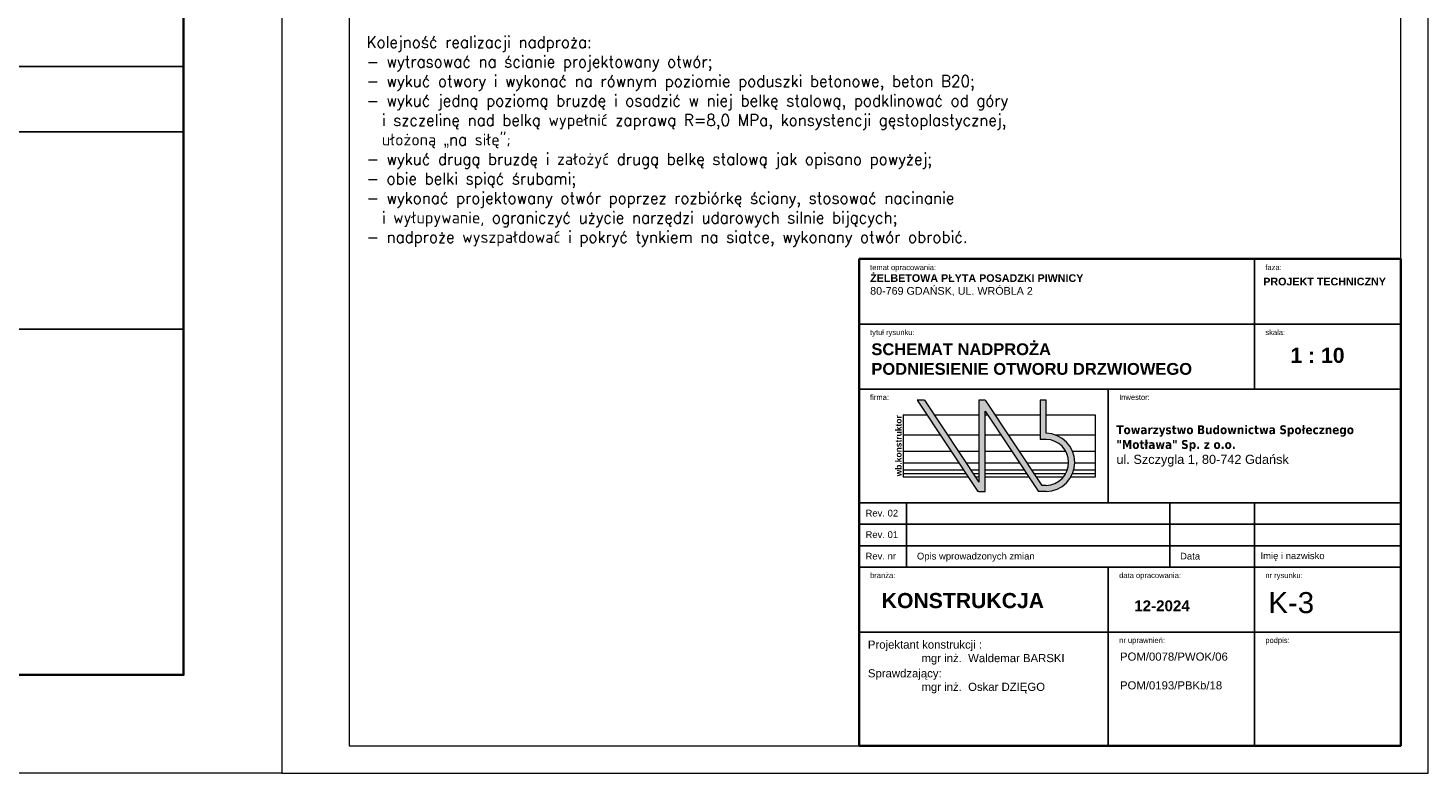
# Model space of a CAD drawing. Header units: millimetres. Extents: x -35363 to 17197, y 5744 to 29461.
# Tile 23 of 29: x 14632 to 17197, y 5744 to 7110. Entities that reach past the tile are written whole.
import ezdxf

# ---------------------------------------------------------------- set-up
doc = ezdxf.new("R2010")
doc.units = ezdxf.units.MM
for name, color, linetype, lineweight in [('0ramki', 7, 'Continuous', 9), ('A-OPIS ARCH', 2, 'Continuous', 15), ('Tabele', 7, 'Continuous', 13), ('WB-RAMKA_TABELKA', 33, 'Continuous', 35), ('WB_WYMIARY', 7, 'Continuous', 5)]:
    doc.layers.add(name, color=color, linetype=linetype, lineweight=lineweight)
doc.layers.add('Bloki', color=1, linetype='Continuous')
doc.layers.add('WB-KARTKA', color=251, linetype='Continuous', lineweight=13, plot=False)
doc.styles.add('Arial_01', font='txt')
doc.styles.add('SIM2S', font='SIMPLEX.SHX', dxfattribs={"width": 0.9, "height": 2})

# ---------------------------------------------------------------- blocks, each defined once
blk = doc.blocks.new('logo wb.konstruktor')
at = {"layer": 'Bloki', "lineweight": 0}
blk.add_hatch(color=256, dxfattribs=at).paths.add_polyline_path([(202916, 149028), (203196, 149028, 0.978686), (203196, 151184), (203196, 152410), (202970, 152410), (202970, 150958), (203196, 150958, -0.973102), (203196, 149254), (203037, 149254), (200941, 152410), (200715, 152410), (200715, 149370), (198703, 152410), (198432, 152410), (200670, 149028), (200715, 149028), (200941, 149028), (200941, 152002)])
for p, q in [((198432, 152410), (200670, 149028)), ((198703, 152410), (198432, 152410)), ((198703, 152410), (200715, 149370)), ((200941, 152410), (203037, 149254)), ((200941, 152002), (202916, 149028)), ((197920, 151868), (198791, 151868)), ((197920, 151868), (197920, 149565)), ((199062, 151868), (200715, 151868)), ((200941, 151868), (201030, 151868)), ((201301, 151868), (202970, 151868)), ((203196, 151868), (205001, 151868)), ((205001, 151868), (205001, 149565)), ((197920, 151125), (199282, 151125)), ((199553, 151125), (200715, 151125)), ((200941, 151125), (201523, 151125)), ((201794, 151125), (202970, 151125)), ((203196, 150958), (202970, 150958)), ((203525, 151125), (205001, 151125)), ((197920, 150521), (199682, 150521)), ((199953, 150521), (200715, 150521)), ((200941, 150521), (201924, 150521)), ((202195, 150521), (203917, 150521)), ((204168, 150521), (205001, 150521)), ((197920, 150089), (199968, 150089)), ((200239, 150089), (200715, 150089)), ((200941, 150089), (202211, 150089)), ((202483, 150089), (204025, 150089)), ((204251, 150089), (205001, 150089)), ((197920, 149829), (200140, 149829)), ((200411, 149829), (200715, 149829)), ((200941, 149829), (202384, 149829)), ((202655, 149829), (203979, 149829)), ((204215, 149829), (205001, 149829)), ((197920, 149690), (200232, 149690)), ((200503, 149690), (200715, 149690)), ((200941, 149690), (202476, 149690)), ((202747, 149690), (203917, 149690)), ((204168, 149690), (205001, 149690)), ((200314, 149565), (197920, 149565)), ((200715, 149565), (200586, 149565)), ((202559, 149565), (200941, 149565)), ((203832, 149565), (202830, 149565)), ((205001, 149565), (204106, 149565)), ((203196, 149254), (203037, 149254)), ((200715, 149028), (200670, 149028)), ((203196, 149028), (202916, 149028))]:
    blk.add_line(p, q, dxfattribs=at)
for points in [[(200941, 152410), (200715, 152410), (200715, 149370)], [(203196, 151184), (203196, 152410), (202970, 152410), (202970, 150958)], [(200715, 149028), (200941, 149028), (200941, 152002)]]:
    blk.add_lwpolyline(points, dxfattribs=at)
for radius, start, end in [(1078, 271.2343, 88.7657), (852, 271.562, 88.438)]:
    blk.add_arc((203173, 150106), radius, start, end, dxfattribs=at)
at = {"layer": 'Bloki', "lineweight": 0, "insert": (197630, 149590), "char_height": 224, "attachment_point": 1, "rotation": 90, "style": 'Arial_01'}
blk.add_mtext('{\\fArial|b1|i0|c238|p34;wb.konstruktor}', dxfattribs=at)
blk = doc.blocks.new('*U5')
at = {"layer": 'Tabele', "lineweight": -3}
for p, q in [((15868.9, 8247.8), (15868.9, 6046.4)), ((9172.7, 7147.1), (18345.5, 7147.1)), ((9172.7, 6046.4), (18345.5, 6046.4)), ((13392.2, 6046.4), (13392.2, 4120.1)), ((9172.7, 3027), (18345.5, 3027)), ((13392.2, 3027), (13392.2, 0)), ((15868.9, 3027), (15868.9, 0)), ((9172.7, 1926.3), (18345.5, 1926.3))]:
    blk.add_line(p, q, dxfattribs=at)
for points in [[(18345.5, 4120.1), (9172.7, 4120.1), (9172.7, 8247.8), (18345.5, 8247.8)], [(9172.7, 3755.7), (9974.5, 3755.7), (9974.5, 4120.1), (9172.7, 4120.1)], [(9974.5, 3755.7), (14432.2, 3755.7), (14432.2, 4120.1), (9974.5, 4120.1)], [(14432.2, 3755.7), (15868.9, 3755.7), (15868.9, 4120.1), (14432.2, 4120.1)], [(15868.9, 3755.7), (18345.5, 3755.7), (18345.5, 4120.1), (15868.9, 4120.1)], [(9172.7, 3391.4), (9974.5, 3391.4), (9974.5, 3755.7), (9172.7, 3755.7)], [(9974.5, 3391.4), (14432.2, 3391.4), (14432.2, 3755.7), (9974.5, 3755.7)], [(14432.2, 3391.4), (15868.9, 3391.4), (15868.9, 3755.7), (14432.2, 3755.7)], [(15868.9, 3391.4), (18345.5, 3391.4), (18345.5, 3755.7), (15868.9, 3755.7)], [(9172.7, 3027), (9974.5, 3027), (9974.5, 3391.4), (9172.7, 3391.4)], [(9974.5, 3027), (14432.2, 3027), (14432.2, 3391.4), (9974.5, 3391.4)], [(14432.2, 3027), (15868.9, 3027), (15868.9, 3391.4), (14432.2, 3391.4)], [(15868.9, 3027), (18345.5, 3027), (18345.5, 3391.4), (15868.9, 3391.4)], [(18345.5, 0), (9172.7, 0), (9172.7, 3027), (18345.5, 3027)]]:
    blk.add_lwpolyline(points, close=True, dxfattribs=at)
at = {"layer": 'Tabele', "lineweight": 0, "xscale": 0.4586373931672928, "yscale": 0.4586373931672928, "zscale": 0.4586373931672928}
blk.add_blockref('logo wb.konstruktor', (-80853.8, -64040.1), dxfattribs=at)
at = {"layer": 'Tabele', "lineweight": -3, "attachment_point": 1, "style": 'Arial_01'}
for s, insert, char_height in [('{\\fArial|b0|i0|c238|p34;temat opracowania:}', (9356.2, 8156.1), 91.727), ('{\\fArial|b0|i0|c238|p34;faza:}', (16052.3, 8156.1), 91.727), ('{\\fArial|b1|i0|c238|p34;PROJEKT TECHNICZNY\\P}', (16016.7, 7935.3), 130), ('{\\fArial|b0|i0|c238|p34;tytuł rysunku:}', (9356.2, 7055.4), 91.727), ('{\\fArial|b0|i0|c238|p34;skala:}', (16052.3, 7055.4), 91.727), ('{\\fArial|b0|i0|c238|p34;firma:}', (9356.2, 5954.6), 91.727), ('Inwestor:', (13575.7, 5954.6), 91.73), ('{\\fTahoma|b1|i0|c238|p0;\\H0.97338x;Towarzystwo Budownictwa Społecznego \\P"Motława" Sp. z o.o.\\P\\fArial|b0|i0|c0|p32;\\H1.027373x;ul. Szczygla 1, 80-742 Gdańsk}', (13530, 5433.3), 154.102), ('Rev. 02', (9279.4, 4001.4), 114.66), ('Rev. 01', (9279.4, 3637), 114.66), ('Opis wprowadzonych zmian', (10150.3, 3272.6), 114.659), ('Imię i nazwisko', (15970.1, 3279), 114.659), ('Rev. nr', (9279.4, 3272.6), 114.66), ('Data', (14608, 3272.6), 114.66), ('{\\fArial|b0|i0|c238|p34;branża:}', (9356.2, 2935.3), 91.727), ('{\\fArial|b0|i0|c238|p34;data opracowania:}', (13575.7, 2935.3), 91.727), ('{\\fArial|b0|i0|c238|p34;nr rysunku:}', (16052.3, 2935.3), 91.727), ('{\\fArial|b1|i0|c238|p34;KONSTRUKCJA}', (9553.1, 2590.4), 256.837), ('Projektant konstrukcji :    \\P                 mgr inż.  Waldemar BARSKI', (9319.7, 1784.4), 137.591), ('{\\fArial|b0|i0|c238|p34;nr uprawnień:}', (13575.7, 1834.5), 91.727), ('{\\fArial|b0|i0|c238|p34;podpis:}', (16052.3, 1834.5), 91.727), ('POM/0078/PWOK/06', (13589.9, 1580.2), 137.591), ('Sprawdzający:    \\P                 mgr inż.  Oskar DZIĘGO', (9319.7, 1297.2), 137.591), ('POM/0193/PBKb/18', (13589.9, 1093), 137.591)]:
    blk.add_mtext(s, dxfattribs=dict(at, insert=insert, char_height=char_height))
at = {"layer": 'Tabele', "lineweight": -3, "insert": (9358.1, 7994), "char_height": 130, "width": 7334.608, "attachment_point": 1, "style": 'Arial_01'}
blk.add_mtext('{\\fArial|b1|i0|c238|p34;ŻELBETOWA PŁYTA POSADZKI PIWNICY\\P}80-769 GDAŃSK, UL. WRÓBLA 2', dxfattribs=at)
blk = doc.blocks.new('Format A1 - wpiecie poziome')
at = {"layer": 'WB-KARTKA', "linetype": 'Continuous'}
blk.add_lwpolyline([(-841, 0), (-841, 594), (0, 594), (0, 0)], close=True, dxfattribs=at)
at = {"layer": 'WB-RAMKA_TABELKA', "linetype": 'Continuous'}
blk.add_lwpolyline([(-816, 6), (-816, 297), (-835, 297), (-835, 588), (-6, 588), (-6, 6), (-816, 6)], dxfattribs=at)

msp = doc.modelspace()

# ---------------------------------------------------------------- linework, layer by layer
at = {"layer": '0ramki', "ltscale": 0.005}
msp.add_lwpolyline([(17196.83, 8713.53), (15096.83, 8713.53), (15096.83, 5743.53), (17196.83, 5743.53), (17196.83, 8713.53)], dxfattribs=at)
msp.add_lwpolyline([(17146.83, 8663.53), (15220.14, 8663.53), (15220.14, 5793.53), (17146.83, 5793.53)], close=True, dxfattribs=at)
at = {"layer": 'WB-RAMKA_TABELKA'}
for points in [[(11898.88, 8639.68), (11898.88, 5923.53), (14916.83, 5923.53), (14916.83, 8639.68)], [(11898.88, 8639.68), (11898.88, 5923.53), (14916.83, 5923.53), (14916.83, 8639.68)], [(11898.88, 8639.68), (11898.88, 5923.53), (14916.83, 5923.53), (14916.83, 8639.68)], [(11898.88, 8639.68), (11898.88, 5923.53), (14916.83, 5923.53), (14916.83, 8639.68)], [(11898.88, 8639.68), (11898.88, 5923.53), (14916.83, 5923.53), (14916.83, 8639.68)], [(11898.88, 8639.68), (11898.88, 5923.53), (14916.83, 5923.53), (14916.83, 8639.68)], [(11898.88, 8639.68), (11898.88, 5923.53), (14916.83, 5923.53), (14916.83, 8639.68)], [(16154.67, 6686.47), (16154.67, 5793.53), (17146.83, 5793.53), (17146.83, 6686.47)], [(16154.67, 6686.47), (16154.67, 5793.53), (17146.83, 5793.53), (17146.83, 6686.47)], [(16154.67, 6686.47), (16154.67, 5793.53), (17146.83, 5793.53), (17146.83, 6686.47)], [(16154.67, 6686.47), (16154.67, 5793.53), (17146.83, 5793.53), (17146.83, 6686.47)], [(16154.67, 6686.47), (16154.67, 5793.53), (17146.83, 5793.53), (17146.83, 6686.47)], [(16154.67, 6686.47), (16154.67, 5793.53), (17146.83, 5793.53), (17146.83, 6686.47)], [(16154.67, 6686.47), (16154.67, 5793.53), (17146.83, 5793.53), (17146.83, 6686.47)]]:
    msp.add_lwpolyline(points, close=True, dxfattribs=at)

# ---------------------------------------------------------------- block references
at = {"layer": 'WB-RAMKA_TABELKA', "linetype": 'Continuous', "xscale": 30, "yscale": 30, "zscale": 30}
msp.add_blockref('Format A1 - wpiecie poziome', (15096.83, 5743.53), dxfattribs=at)
at = {"layer": 'WB_WYMIARY'}
for p, xscale, yscale, zscale in [((8880.93, 5923.53), 0.3290124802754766, 0.3290124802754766, 0.3290124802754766), ((15162.52, 5793.53), 0.1081633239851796, 0.1081633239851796, 0.1081633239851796)]:
    msp.add_blockref('*U5', p, dxfattribs=dict(at, xscale=xscale, yscale=yscale, zscale=zscale))

# ---------------------------------------------------------------- texts
at = {"layer": 'A-OPIS ARCH', "color": 2, "insert": (15251.92, 7094.61), "char_height": 21.438, "width": 3053.2913, "attachment_point": 1, "style": 'SIM2S'}
msp.add_mtext('{\\W0.95;Kolejność realizacji nadproża:\\P- wytrasować na ścianie projektowany otwór;\\P- wykuć otwory i wykonać na równym poziomie poduszki betonowe, beton B20;\\P- wykuć jedną poziomą bruzdę i osadzić w niej belkę stalową, podklinować od góry \\P  i szczelinę nad belką wypełnić zaprawą R=8,0 MPa, konsystencji gęstoplastycznej, \\P  ułożoną \\fArial|b0|i0|c238|p34;„\\Fsimplex|c238;na siłę";\\P- wykuć drugą bruzdę i założyć drugą belkę stalową jak opisano powyżej;\\P- obie belki spiąć śrubami;\\P- wykonać projektowany otwór poprzez rozbiórkę ściany, stosować nacinanie \\P  i wyłupywanie, ograniczyć użycie narzędzi udarowych silnie bijących;\\P- nadproże wyszpałdować i pokryć tynkiem na siatce, wykonany otwór obrobić.}', dxfattribs=at)
at = {"layer": 'Tabele', "color": 1, "lineweight": -3, "attachment_point": 1, "style": 'Arial_01'}
for s, insert, char_height, width in [('{\\fArial|b1|i0|c238|p34;SCHEMAT NADPROŻA\\PPODNIESIENIE OTWORU DRZWIOWEGO}', (16176.95, 6531.53), 21.6327, 697.9951), ('K-3', (16904.42, 6075.31), 38.533, 239.3516)]:
    msp.add_mtext(s, dxfattribs=dict(at, insert=insert, char_height=char_height, width=width))
at = {"layer": 'Tabele', "lineweight": -3, "insert": (16944.76, 6523.39), "char_height": 27.7803, "attachment_point": 1, "style": 'Arial_01'}
msp.add_mtext('{\\fArial|b1|i0|c238|p34;1 : 10}', dxfattribs=at)
at = {"layer": 'Tabele', "color": 1, "lineweight": -3, "insert": (16658.59, 6060.12), "char_height": 19.8431, "attachment_point": 1, "style": 'Arial_01'}
msp.add_mtext('{\\fArial|b1|i0|c238|p34;12-2024}', dxfattribs=at)

doc.saveas('drawing.dxf')
